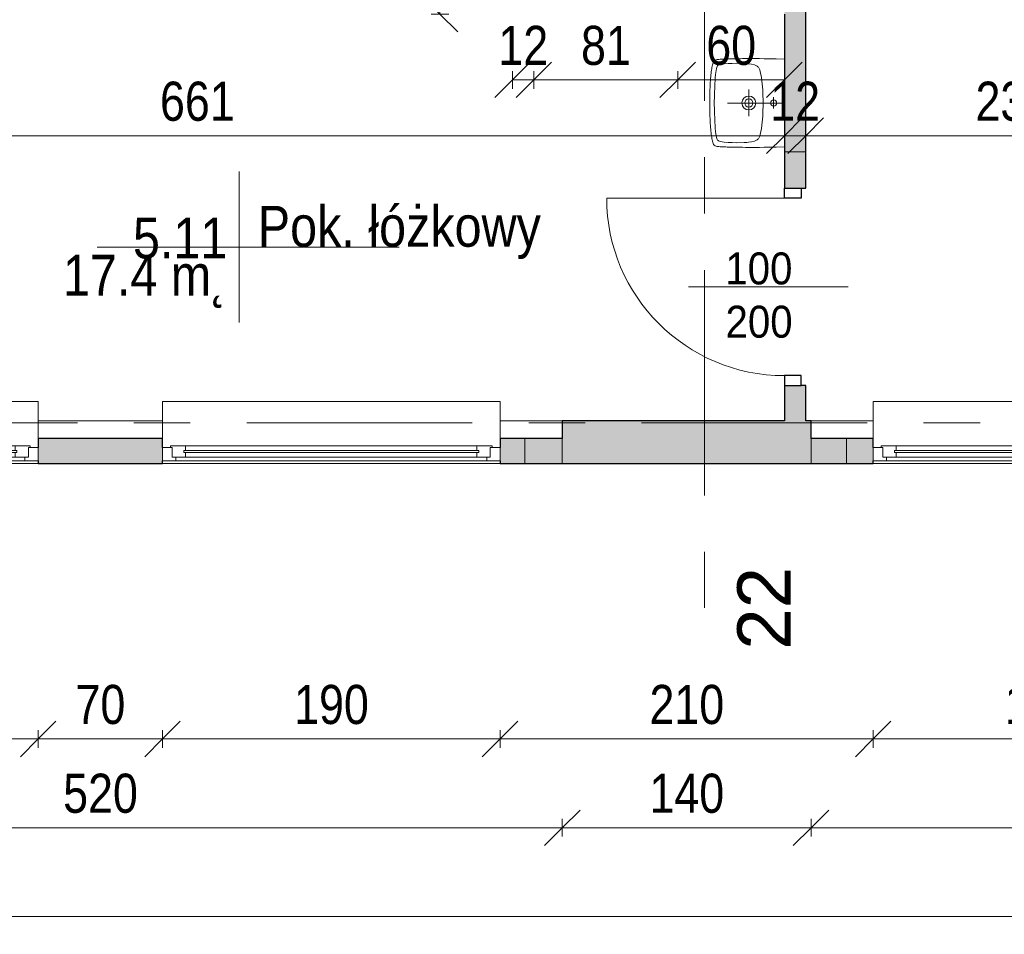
# Model space of a CAD drawing. Header units: centimetres. Extents: x -1743 to 21705, y -8842 to 3590.
# Tile 3 of 45: x -998 to -444, y -157 to 358. Entities that reach past the tile are written whole.
import ezdxf

# ---------------------------------------------------------------- set-up
doc = ezdxf.new("R2010")
doc.units = ezdxf.units.CM
doc.linetypes.add('Oś', pattern=[222.25, 127, -31.75, 31.75, -31.75])
for name, color, linetype, lineweight in [('A-ANNO-DIMS', 211, 'Continuous', 13), ('A-ANNO-DIMS-100', 211, 'Continuous', 13), ('A-ANNO-NOTE', 131, 'Continuous', 9), ('A-AREA-IDEN', 2, 'Continuous', 13), ('A-DETL-GENF', 92, 'Continuous', 9), ('A-DETL-MEDM', 33, 'Continuous', 25), ('A-DOOR', 31, 'Continuous', 13), ('A-GLAZ', 151, 'Continuous', 13), ('A-WALL', 113, 'Continuous', 13), ('P-SANR-FIXT', 6, 'Continuous', 9), ('S-GRID', 1, 'Continuous', 13), ('S-GRID-IDEN', 1, 'Continuous', 13)]:
    doc.layers.add(name, color=color, linetype=linetype, lineweight=lineweight)
doc.styles.add('Arial', font='arial.ttf', dxfattribs={"width": 0.9, "height": 18})
doc.styles.add('Arial Narrow_2', font='ARIALN.TTF', dxfattribs={"height": 22})
doc.styles.add('Arial_1', font='arial.ttf', dxfattribs={"height": 30})
doc.styles.add('Arial_3', font='arial.ttf', dxfattribs={"width": 0.85, "height": 23})
doc.dimstyles.new('Diagonal_1_100__0_1__1', dxfattribs={"dimscale": 30.48, "dimtxt": 22.515481, "dimasz": 0.656168, "dimexe": 0.164042, "dimexo": 0.0625, "dimgap": 0.065617, "dimtad": 1, "dimdec": 1, "dimrnd": 0.1, "dimdsep": 46, "dimtxsty": 'Arial Narrow_2', "dimblk1": 'OBLIQUE', "dimblk2": 'OBLIQUE', "dimsah": 1, "dimcen": 0.09, "dimazin": 0, "dimtfac": 1, "dimtdec": 4, "dimtix": 1, "dimtmove": 0, "dimatfit": 3, "dimfxl": 0.164042, "dimfxlon": 1, "dimtvp": 1, "dimtolj": 1, "dimtzin": 0, "dimarcsym": 2})

# ---------------------------------------------------------------- blocks, each defined once
blk = doc.blocks.new('Pawilon E_rvt-1-5_piętro III __10_50 m_ - stan istniejący')
at = {"layer": 'S-GRID', "linetype": 'Oś'}
blk.add_line((368.01, 131.33), (-1702.93, 131.33), dxfattribs=at)
blk = doc.blocks.new('DRZWI 1S - automatyczna etykieta - Drzwi 100-2252143-5_piętro III __10_50 m_ - stan istniejący')
at = {"layer": 'A-DETL-GENF'}
for p, q in [((-55.5, 6), (-55.5, -3.5)), ((-50, 6), (-55.5, 6)), ((-50, -3.5), (-50, 6)), ((55.5, 6), (50, 6)), ((50, 6), (50, -3.5)), ((55.5, -3.5), (55.5, 6)), ((-55.5, -3.5), (-50, -3.5)), ((50, -3.5), (55.5, -3.5))]:
    blk.add_line(p, q, dxfattribs=at)
at = {"layer": 'A-DETL-MEDM'}
for p, q in [((-50, 6), (-55.5, 6)), ((-55.5, 6), (-55.5, -3.5)), ((-50, -3.5), (-50, 6)), ((50, -3.5), (50, 6)), ((50, 6), (55.5, 6)), ((55.5, 6), (55.5, -3.5)), ((-55.5, -3.5), (-50, -3.5)), ((55.5, -3.5), (50, -3.5))]:
    blk.add_line(p, q, dxfattribs=at)
at = {"layer": 'A-DOOR'}
blk.add_line((50, 6), (50, 106), dxfattribs=at)
blk.add_arc((50, 6), 100, 90, 180, dxfattribs=at)
blk = doc.blocks.new('Okno - automatyczna etykieta - 190x181  _nietypowy podział_-2208509-5_piętro III __10_50 m_ - stan istniejący')
at = {"layer": 'A-GLAZ'}
for p, q in [((-87.5, 5.5), (-95, 5.5)), ((-95, 5.5), (-95, -2)), ((-95, 5.5), (95, 5.5)), ((-82, 3.5), (-89.5, 3.5)), ((-89.5, 3.5), (-89.5, -2)), ((-89.5, -2), (-89.5, 3.5)), ((-89.5, 3.5), (-87.5, 3.5)), ((-87.5, 3.5), (-87.5, 5.5)), ((87.5, 5.5), (-87.5, 5.5)), ((83, 0.75), (-83, 0.75)), ((-83, 0.75), (-83, -0.25)), ((-83, -0.25), (-83, 0.75)), ((-83, 0.75), (-82, 0.75)), ((-82, 0.75), (-82, 3.5)), ((82, 3.5), (-82, 3.5)), ((89.5, 3.5), (82, 3.5)), ((82, 3.5), (82, 0.75)), ((82, 0.75), (83, 0.75)), ((83, -0.25), (83, 0.75)), ((83, 0.75), (83, -0.25)), ((95, 5.5), (87.5, 5.5)), ((87.5, 5.5), (87.5, 3.5)), ((87.5, 3.5), (89.5, 3.5)), ((89.5, -2), (89.5, 3.5)), ((89.5, 3.5), (89.5, -2)), ((95, -2), (95, 5.5)), ((-95, -2), (-89.5, -2)), ((-89.5, -2), (-90.5, -2)), ((-90.5, -2), (-90.5, -3)), ((-90.5, -3), (-82, -3)), ((-83, -0.25), (83, -0.25)), ((-82, -0.25), (-83, -0.25)), ((-82, -3), (-82, -0.25)), ((82, -3), (-82, -3)), ((82, -0.25), (82, -3)), ((83, -0.25), (82, -0.25)), ((82, -3), (90.5, -3)), ((90.5, -2), (89.5, -2)), ((89.5, -2), (95, -2)), ((90.5, -3), (90.5, -2)), ((-95, -26), (-95, -7)), ((95, -7), (95, -26)), ((-95, -28), (-95, -26)), ((95, -26), (95, -28)), ((-95, -28), (95, -28))]:
    blk.add_line(p, q, dxfattribs=at)
blk = doc.blocks.new('Umywalka koło Nova Pro - Pro 50-1205816-5_piętro III __10_50 m_ - stan istniejący')
at = {"layer": 'P-SANR-FIXT'}
for p, q in [((-11.92, 43.87), (-11.82, 44.38)), ((-11.82, 44.38), (-11.71, 44.67)), ((-11.6, 44.96), (-11.79, 44.38)), ((-11.71, 44.67), (-11.6, 44.96)), ((-11.6, 44.96), (-11.26, 45.47)), ((-11.26, 45.47), (-11.6, 44.96)), ((-11.26, 45.47), (-10.8, 45.84)), ((-10.8, 45.84), (-11.26, 45.47)), ((-10.8, 45.84), (-10.24, 46.11)), ((-10.24, 46.11), (-10.8, 45.84)), ((-10.24, 46.11), (-9.61, 46.32)), ((-9.61, 46.32), (-10.24, 46.11)), ((-9.61, 46.32), (-8.94, 46.51)), ((-8.94, 46.51), (-9.61, 46.32)), ((-8.94, 46.51), (-8.25, 46.64)), ((-8.25, 46.64), (-8.94, 46.51)), ((-8.25, 46.64), (-7.5, 46.8)), ((-7.5, 46.8), (-8.25, 46.64)), ((-7.5, 46.8), (-6.73, 46.91)), ((-6.73, 46.91), (-7.5, 46.8)), ((-6.97, 44.22), (-5.88, 44.43)), ((-6.73, 46.91), (-5.93, 47.04)), ((-5.93, 47.04), (-6.73, 46.91)), ((-5.93, 47.04), (-5.1, 47.15)), ((-5.1, 47.15), (-5.93, 47.04)), ((-5.88, 44.43), (-3.64, 44.75)), ((-5.1, 47.15), (-4.2, 47.25)), ((-4.2, 47.25), (-5.1, 47.15)), ((-4.2, 47.25), (-3.27, 47.36)), ((-3.27, 47.36), (-4.2, 47.25)), ((-3.64, 44.75), (-1.4, 44.94)), ((-3.27, 47.36), (-2.28, 47.44)), ((-2.28, 47.44), (-3.27, 47.36)), ((-2.28, 47.44), (-1.24, 47.52)), ((-1.24, 47.52), (-2.28, 47.44)), ((-1.4, 44.94), (3.1, 45.18)), ((-1.24, 47.52), (-0.15, 47.63)), ((-0.15, 47.63), (-1.24, 47.52)), ((-0.15, 47.63), (1.05, 47.71)), ((1.05, 47.71), (-0.15, 47.63)), ((1.05, 47.71), (2.3, 47.76)), ((2.3, 47.76), (1.05, 47.71)), ((2.3, 47.76), (3.66, 47.84)), ((3.66, 47.84), (2.3, 47.76)), ((3.1, 45.18), (7.6, 45.31)), ((3.66, 47.84), (5.12, 47.89)), ((5.12, 47.89), (3.66, 47.84)), ((5.12, 47.89), (6.72, 47.95)), ((6.72, 47.95), (5.12, 47.89)), ((6.72, 47.95), (8.45, 47.97)), ((8.45, 47.97), (6.72, 47.95)), ((7.6, 45.31), (9.86, 45.39)), ((8.45, 47.97), (10.4, 48)), ((10.4, 48), (8.45, 47.97)), ((9.86, 45.39), (11.04, 45.42)), ((10.4, 48), (14.63, 48)), ((14.63, 48), (10.4, 48)), ((11.04, 45.42), (11.7, 45.42)), ((11.7, 45.42), (12.5, 45.44)), ((12.5, 45.44), (13.3, 45.42)), ((13.3, 45.42), (13.99, 45.42)), ((13.99, 45.42), (15.14, 45.39)), ((14.63, 48), (16.55, 47.97)), ((16.55, 47.97), (14.63, 48)), ((15.14, 45.39), (17.4, 45.31)), ((16.55, 47.97), (18.31, 47.95)), ((18.31, 47.95), (16.55, 47.97)), ((17.4, 45.31), (21.9, 45.18)), ((18.31, 47.95), (19.88, 47.89)), ((19.88, 47.89), (18.31, 47.95)), ((19.88, 47.89), (21.34, 47.84)), ((21.34, 47.84), (19.88, 47.89)), ((21.34, 47.84), (22.7, 47.76)), ((22.7, 47.76), (21.34, 47.84)), ((21.9, 45.18), (26.4, 44.94)), ((22.7, 47.76), (23.98, 47.71)), ((23.98, 47.71), (22.7, 47.76)), ((23.98, 47.71), (25.15, 47.63)), ((25.15, 47.63), (23.98, 47.71)), ((25.15, 47.63), (26.24, 47.52)), ((26.24, 47.52), (25.15, 47.63)), ((26.24, 47.52), (27.31, 47.44)), ((27.31, 47.44), (26.24, 47.52)), ((26.4, 44.94), (28.64, 44.75)), ((27.31, 47.44), (28.29, 47.36)), ((28.29, 47.36), (27.31, 47.44)), ((28.29, 47.36), (29.23, 47.25)), ((29.23, 47.25), (28.29, 47.36)), ((28.64, 44.75), (30.88, 44.43)), ((29.23, 47.25), (30.1, 47.15)), ((30.1, 47.15), (29.23, 47.25)), ((30.1, 47.15), (30.93, 47.04)), ((30.93, 47.04), (30.1, 47.15)), ((30.88, 44.43), (31.97, 44.22)), ((30.93, 47.04), (31.76, 46.91)), ((31.76, 46.91), (30.93, 47.04)), ((31.76, 46.91), (32.5, 46.8)), ((32.5, 46.8), (31.76, 46.91)), ((32.5, 46.8), (33.25, 46.64)), ((33.25, 46.64), (32.5, 46.8)), ((33.25, 46.64), (33.97, 46.51)), ((33.97, 46.51), (33.25, 46.64)), ((33.97, 46.51), (34.63, 46.32)), ((34.63, 46.32), (33.97, 46.51)), ((34.63, 46.32), (35.24, 46.11)), ((35.24, 46.11), (34.63, 46.32)), ((35.24, 46.11), (35.8, 45.84)), ((35.8, 45.84), (35.24, 46.11)), ((35.8, 45.84), (36.28, 45.47)), ((36.28, 45.47), (35.8, 45.84)), ((36.28, 45.47), (36.6, 44.96)), ((36.6, 44.96), (36.28, 45.47)), ((36.6, 44.96), (36.82, 44.38)), ((36.82, 44.38), (36.92, 43.87)), ((-12.3, 38.17), (-12.27, 38.89)), ((-12.27, 38.89), (-12.24, 39.61)), ((-12.24, 39.61), (-12.22, 40.28)), ((-12.22, 40.28), (-12.19, 40.94)), ((-12.19, 40.94), (-12.16, 41.58)), ((-12.16, 41.58), (-12.14, 42.22)), ((-12.14, 42.22), (-12.08, 42.81)), ((-12.08, 42.81), (-12, 43.37)), ((-12, 43.37), (-11.92, 43.87)), ((-9.71, 37.56), (-9.53, 39.82)), ((-9.53, 39.82), (-9.39, 40.94)), ((-9.39, 40.94), (-9.21, 42.03)), ((-9.21, 42.03), (-9.05, 42.59)), ((-9.05, 42.59), (-8.86, 43.1)), ((-8.86, 43.1), (-8.7, 43.34)), ((-8.7, 43.34), (-8.51, 43.55)), ((-8.51, 43.55), (-8.03, 43.85)), ((-8.03, 43.85), (-7.53, 44.06)), ((-7.53, 44.06), (-6.97, 44.22)), ((31.97, 44.22), (32.53, 44.06)), ((32.53, 44.06), (33.06, 43.85)), ((33.06, 43.85), (33.54, 43.55)), ((33.54, 43.55), (33.73, 43.34)), ((33.73, 43.34), (33.86, 43.1)), ((33.86, 43.1), (34.07, 42.59)), ((34.07, 42.59), (34.21, 42.03)), ((34.21, 42.03), (34.39, 40.94)), ((34.39, 40.94), (34.53, 39.82)), ((34.53, 39.82), (34.71, 37.56)), ((36.92, 43.87), (37.03, 43.37)), ((37.03, 43.37), (37.08, 42.81)), ((37.08, 42.81), (37.14, 42.22)), ((37.14, 42.22), (37.16, 41.58)), ((37.16, 41.58), (37.19, 40.94)), ((37.19, 40.94), (37.22, 40.28)), ((37.22, 40.28), (37.24, 39.61)), ((37.24, 39.61), (37.27, 38.89)), ((37.27, 38.89), (37.3, 38.17)), ((-12.43, 32.39), (-12.4, 33.3)), ((-12.4, 33.88), (-12.38, 35.06)), ((-12.4, 33.3), (-12.4, 33.88)), ((-12.38, 35.06), (-12.35, 35.88)), ((-12.35, 36.65), (-12.32, 37.43)), ((-12.35, 35.88), (-12.35, 36.65)), ((-12.32, 37.43), (-12.3, 38.17)), ((-9.84, 33.06), (-9.79, 35.32)), ((-9.79, 35.32), (-9.71, 37.56)), ((12.5, 6), (12.5, 38)), ((34.71, 37.56), (34.82, 35.32)), ((34.82, 35.32), (34.84, 33.06)), ((37.3, 38.17), (37.32, 37.43)), ((37.32, 37.43), (37.35, 36.65)), ((37.35, 36.65), (37.35, 35.88)), ((37.35, 35.88), (37.38, 35.06)), ((37.38, 35.06), (37.4, 33.88)), ((37.4, 33.88), (37.43, 33.3)), ((37.43, 33.3), (37.43, 32.39)), ((-12.48, 27.81), (-12.46, 29.49)), ((-12.48, 26.13), (-12.48, 27.81)), ((-12.46, 30.5), (-12.43, 31.46)), ((-12.46, 29.49), (-12.46, 30.5)), ((-12.43, 31.46), (-12.43, 32.39)), ((-9.76, 28.56), (-9.84, 33.06)), ((-9.74, 27.87), (-9.76, 28.56)), ((-9.71, 27.55), (-9.74, 27.87)), ((34.74, 27.87), (34.71, 27.55)), ((34.76, 28.56), (34.74, 27.87)), ((34.84, 33.06), (34.76, 28.56)), ((37.43, 32.39), (37.46, 31.46)), ((37.46, 31.46), (37.46, 30.5)), ((37.46, 30.5), (37.48, 29.49)), ((37.48, 29.49), (37.48, 27.81)), ((37.48, 27.81), (37.51, 26.13)), ((-12.51, 24.3), (-12.48, 26.13)), ((-12.48, 22.27), (-12.51, 24.3)), ((-12.48, 19.98), (-12.48, 22.27)), ((-9.69, 27.15), (-9.71, 27.55)), ((-9.61, 26.27), (-9.69, 27.15)), ((-9.37, 24.54), (-9.61, 26.27)), ((-8.91, 22.86), (-9.37, 24.54)), ((-8.62, 22.03), (-8.91, 22.86)), ((20.01, 26), (5.01, 26)), ((33.91, 22.86), (33.62, 22.03)), ((34.37, 24.54), (33.91, 22.86)), ((34.63, 26.27), (34.37, 24.54)), ((34.69, 27.15), (34.63, 26.27)), ((34.71, 27.55), (34.69, 27.15)), ((37.51, 22.27), (37.48, 19.98)), ((37.51, 26.13), (37.51, 22.27)), ((-12.45, 17.35), (-12.48, 19.98)), ((-12.4, 14.28), (-12.45, 17.35)), ((-8.19, 21.26), (-8.62, 22.03)), ((-7.93, 20.91), (-8.19, 21.26)), ((-7.61, 20.62), (-7.93, 20.91)), ((-6.89, 20.14), (-7.61, 20.62)), ((-6.09, 19.8), (-6.89, 20.14)), ((-5.24, 19.53), (-6.09, 19.8)), ((-3.53, 19.16), (-5.24, 19.53)), ((-1.83, 18.89), (-3.53, 19.16)), ((1.66, 18.49), (-1.83, 18.89)), ((5.15, 18.2), (1.66, 18.49)), ((8.64, 18.06), (5.15, 18.2)), ((10.37, 18.01), (8.64, 18.06)), ((14.63, 18.01), (10.37, 18.01)), ((16.36, 18.06), (14.63, 18.01)), ((19.88, 18.2), (16.36, 18.06)), ((23.34, 18.49), (19.88, 18.2)), ((26.83, 18.89), (23.34, 18.49)), ((28.56, 19.16), (26.83, 18.89)), ((30.26, 19.53), (28.56, 19.16)), ((31.09, 19.8), (30.26, 19.53)), ((31.89, 20.14), (31.09, 19.8)), ((32.61, 20.62), (31.89, 20.14)), ((32.93, 20.91), (32.61, 20.62)), ((33.19, 21.26), (32.93, 20.91)), ((33.62, 22.03), (33.19, 21.26)), ((37.45, 17.35), (37.4, 14.28)), ((37.48, 19.98), (37.45, 17.35)), ((-12.32, 10.58), (-12.4, 14.28)), ((15.72, 12.02), (9.46, 12.02)), ((37.4, 14.28), (37.32, 10.58)), ((-12.19, 6), (-12.32, 10.58)), ((37.32, 10.58), (37.19, 6))]:
    blk.add_line(p, q, dxfattribs=at)
for centre, radius in [((12.51, 26), 3.92), ((12.51, 26), 2.28), ((12.5, 12.02), 1.72)]:
    blk.add_circle(centre, radius, dxfattribs=at)
blk = doc.blocks.new('DIMBLOCK28-5_piętro III __10_50 m_ - stan istniejący')
at = {"layer": 'A-ANNO-DIMS-100'}
for p, q in [((-555.62, 292.9), (-545.62, 302.9)), ((-322.62, 292.9), (-312.62, 302.9)), ((-555.62, 287.9), (-555.62, 297.9)), ((-322.62, 287.9), (-322.62, 297.9)), ((-555.62, 292.9), (-565.62, 282.9)), ((-322.62, 292.9), (-555.62, 292.9)), ((-555.62, 292.9), (-555.62, 287.9)), ((-322.62, 292.9), (-332.62, 282.9)), ((-322.62, 292.9), (-322.62, 287.9))]:
    blk.add_line(p, q, dxfattribs=at)
at = {"layer": 'A-ANNO-DIMS-100', "color": 0, "insert": (-460.03, 323.33), "char_height": 22, "width": 50.1774, "attachment_point": 1, "line_spacing_factor": 0.974696, "style": 'Arial Narrow_2'}
blk.add_mtext('233', dxfattribs=at)
blk = doc.blocks.new('_Oblique')
at = {"color": 0, "linetype": 'ByBlock', "lineweight": -2}
blk.add_line((-0.5, -0.5), (0.5, 0.5), dxfattribs=at)
blk = doc.blocks.new('DIMBLOCK29-5_piętro III __10_50 m_ - stan istniejący')
at = {"layer": 'A-ANNO-DIMS-100'}
for p, q in [((-567.62, 292.9), (-557.62, 302.9)), ((-555.62, 292.9), (-545.62, 302.9)), ((-567.62, 287.9), (-567.62, 297.9)), ((-555.62, 287.9), (-555.62, 297.9)), ((-567.62, 292.9), (-577.62, 282.9)), ((-555.62, 292.9), (-567.62, 292.9)), ((-567.62, 292.9), (-567.62, 287.9)), ((-555.62, 292.9), (-565.62, 282.9)), ((-555.62, 292.9), (-555.62, 287.9))]:
    blk.add_line(p, q, dxfattribs=at)
at = {"layer": 'A-ANNO-DIMS-100', "color": 0, "insert": (-575.56, 323.33), "char_height": 22, "width": 33.4516, "attachment_point": 1, "line_spacing_factor": 0.974696, "style": 'Arial Narrow_2'}
blk.add_mtext('12', dxfattribs=at)
blk = doc.blocks.new('DIMBLOCK30-5_piętro III __10_50 m_ - stan istniejący')
at = {"layer": 'A-ANNO-DIMS-100'}
for p, q in [((-1228.62, 292.9), (-1218.62, 302.9)), ((-567.62, 292.9), (-557.62, 302.9)), ((-1228.62, 287.9), (-1228.62, 297.9)), ((-567.62, 287.9), (-567.62, 297.9)), ((-1228.62, 292.9), (-1238.62, 282.9)), ((-567.62, 292.9), (-1228.62, 292.9)), ((-1228.62, 292.9), (-1228.62, 287.9)), ((-567.62, 292.9), (-577.62, 282.9)), ((-567.62, 292.9), (-567.62, 287.9))]:
    blk.add_line(p, q, dxfattribs=at)
at = {"layer": 'A-ANNO-DIMS-100', "color": 0, "insert": (-919.03, 323.33), "char_height": 22, "width": 50.1774, "attachment_point": 1, "line_spacing_factor": 0.974696, "style": 'Arial Narrow_2'}
blk.add_mtext('661', dxfattribs=at)
blk = doc.blocks.new('DIMBLOCK60-5_piętro III __10_50 m_ - stan istniejący')
at = {"layer": 'A-ANNO-DIMS-100'}
for p, q in [((-1252.62, -146.77), (-1242.62, -136.77)), ((1227.38, -146.77), (1237.38, -136.77)), ((-1252.62, -141.77), (-1252.62, -151.77)), ((-1252.62, -146.77), (-1252.62, -141.77)), ((1227.38, -141.77), (1227.38, -151.77)), ((1227.38, -146.77), (1227.38, -141.77)), ((-1252.62, -146.77), (-1262.62, -156.77)), ((-1252.62, -146.77), (1227.38, -146.77)), ((1227.38, -146.77), (1217.38, -156.77))]:
    blk.add_line(p, q, dxfattribs=at)
at = {"layer": 'A-ANNO-DIMS-100', "color": 0, "insert": (-40.5, -116.33), "char_height": 22, "width": 66.9031, "attachment_point": 1, "line_spacing_factor": 0.974696, "style": 'Arial Narrow_2'}
blk.add_mtext('2480', dxfattribs=at)
blk = doc.blocks.new('DIMBLOCK89-5_piętro III __10_50 m_ - stan istniejący')
at = {"layer": 'A-ANNO-DIMS-100'}
for p, q in [((-517.62, -46.77), (-507.62, -36.77)), ((-327.62, -46.77), (-317.62, -36.77)), ((-517.62, -41.77), (-517.62, -51.77)), ((-517.62, -46.77), (-517.62, -41.77)), ((-327.62, -41.77), (-327.62, -51.77)), ((-327.62, -46.77), (-327.62, -41.77)), ((-517.62, -46.77), (-527.62, -56.77)), ((-327.62, -46.77), (-517.62, -46.77)), ((-327.62, -46.77), (-337.62, -56.77))]:
    blk.add_line(p, q, dxfattribs=at)
at = {"layer": 'A-ANNO-DIMS-100', "color": 0, "insert": (-443.53, -16.33), "char_height": 22, "width": 50.1774, "attachment_point": 1, "line_spacing_factor": 0.974696, "style": 'Arial Narrow_2'}
blk.add_mtext('190', dxfattribs=at)
blk = doc.blocks.new('DIMBLOCK90-5_piętro III __10_50 m_ - stan istniejący')
at = {"layer": 'A-ANNO-DIMS-100'}
for p, q in [((-727.62, -46.77), (-717.62, -36.77)), ((-517.62, -46.77), (-507.62, -36.77)), ((-727.62, -41.77), (-727.62, -51.77)), ((-727.62, -46.77), (-727.62, -41.77)), ((-517.62, -41.77), (-517.62, -51.77)), ((-517.62, -46.77), (-517.62, -41.77)), ((-727.62, -46.77), (-737.62, -56.77)), ((-517.62, -46.77), (-727.62, -46.77)), ((-517.62, -46.77), (-527.62, -56.77))]:
    blk.add_line(p, q, dxfattribs=at)
at = {"layer": 'A-ANNO-DIMS-100', "color": 0, "insert": (-643.53, -16.33), "char_height": 22, "width": 50.1774, "attachment_point": 1, "line_spacing_factor": 0.974696, "style": 'Arial Narrow_2'}
blk.add_mtext('210', dxfattribs=at)
blk = doc.blocks.new('DIMBLOCK91-5_piętro III __10_50 m_ - stan istniejący')
at = {"layer": 'A-ANNO-DIMS-100'}
for p, q in [((-917.62, -46.77), (-907.62, -36.77)), ((-727.62, -46.77), (-717.62, -36.77)), ((-917.62, -41.77), (-917.62, -51.77)), ((-917.62, -46.77), (-917.62, -41.77)), ((-727.62, -41.77), (-727.62, -51.77)), ((-727.62, -46.77), (-727.62, -41.77)), ((-917.62, -46.77), (-927.62, -56.77)), ((-727.62, -46.77), (-917.62, -46.77)), ((-727.62, -46.77), (-737.62, -56.77))]:
    blk.add_line(p, q, dxfattribs=at)
at = {"layer": 'A-ANNO-DIMS-100', "color": 0, "insert": (-843.53, -16.33), "char_height": 22, "width": 50.1774, "attachment_point": 1, "line_spacing_factor": 0.974696, "style": 'Arial Narrow_2'}
blk.add_mtext('190', dxfattribs=at)
blk = doc.blocks.new('DIMBLOCK92-5_piętro III __10_50 m_ - stan istniejący')
at = {"layer": 'A-ANNO-DIMS-100'}
for p, q in [((-987.62, -46.77), (-977.62, -36.77)), ((-917.62, -46.77), (-907.62, -36.77)), ((-987.62, -41.77), (-987.62, -51.77)), ((-987.62, -46.77), (-987.62, -41.77)), ((-917.62, -41.77), (-917.62, -51.77)), ((-917.62, -46.77), (-917.62, -41.77)), ((-987.62, -46.77), (-997.62, -56.77)), ((-917.62, -46.77), (-987.62, -46.77)), ((-917.62, -46.77), (-927.62, -56.77))]:
    blk.add_line(p, q, dxfattribs=at)
at = {"layer": 'A-ANNO-DIMS-100', "color": 0, "insert": (-966.56, -16.33), "char_height": 22, "width": 33.4516, "attachment_point": 1, "line_spacing_factor": 0.974696, "style": 'Arial Narrow_2'}
blk.add_mtext('70', dxfattribs=at)
blk = doc.blocks.new('DIMBLOCK93-5_piętro III __10_50 m_ - stan istniejący')
at = {"layer": 'A-ANNO-DIMS-100'}
for p, q in [((-1177.62, -46.77), (-1167.62, -36.77)), ((-987.62, -46.77), (-977.62, -36.77)), ((-1177.62, -41.77), (-1177.62, -51.77)), ((-1177.62, -46.77), (-1177.62, -41.77)), ((-987.62, -41.77), (-987.62, -51.77)), ((-987.62, -46.77), (-987.62, -41.77)), ((-1177.62, -46.77), (-1187.62, -56.77)), ((-987.62, -46.77), (-1177.62, -46.77)), ((-987.62, -46.77), (-997.62, -56.77))]:
    blk.add_line(p, q, dxfattribs=at)
at = {"layer": 'A-ANNO-DIMS-100', "color": 0, "insert": (-1103.53, -16.33), "char_height": 22, "width": 50.1774, "attachment_point": 1, "line_spacing_factor": 0.974696, "style": 'Arial Narrow_2'}
blk.add_mtext('190', dxfattribs=at)
blk = doc.blocks.new('DIMBLOCK97-5_piętro III __10_50 m_ - stan istniejący')
at = {"layer": 'A-ANNO-DIMS-100'}
for p, q in [((-552.62, -96.77), (-542.62, -86.77)), ((527.38, -96.77), (537.38, -86.77)), ((-552.62, -91.77), (-552.62, -101.77)), ((-552.62, -96.77), (-552.62, -91.77)), ((527.38, -91.77), (527.38, -101.77)), ((527.38, -96.77), (527.38, -91.77)), ((-552.62, -96.77), (-562.62, -106.77)), ((527.38, -96.77), (-552.62, -96.77)), ((527.38, -96.77), (517.38, -106.77))]:
    blk.add_line(p, q, dxfattribs=at)
at = {"layer": 'A-ANNO-DIMS-100', "color": 0, "insert": (-40.5, -66.33), "char_height": 22, "width": 66.9031, "attachment_point": 1, "line_spacing_factor": 0.974696, "style": 'Arial Narrow_2'}
blk.add_mtext('1080', dxfattribs=at)
blk = doc.blocks.new('DIMBLOCK98-5_piętro III __10_50 m_ - stan istniejący')
at = {"layer": 'A-ANNO-DIMS-100'}
for p, q in [((-692.62, -96.77), (-682.62, -86.77)), ((-552.62, -96.77), (-542.62, -86.77)), ((-692.62, -91.77), (-692.62, -101.77)), ((-692.62, -96.77), (-692.62, -91.77)), ((-552.62, -91.77), (-552.62, -101.77)), ((-552.62, -96.77), (-552.62, -91.77)), ((-692.62, -96.77), (-702.62, -106.77)), ((-552.62, -96.77), (-692.62, -96.77)), ((-552.62, -96.77), (-562.62, -106.77))]:
    blk.add_line(p, q, dxfattribs=at)
at = {"layer": 'A-ANNO-DIMS-100', "color": 0, "insert": (-643.53, -66.33), "char_height": 22, "width": 50.1774, "attachment_point": 1, "line_spacing_factor": 0.974696, "style": 'Arial Narrow_2'}
blk.add_mtext('140', dxfattribs=at)
blk = doc.blocks.new('DIMBLOCK99-5_piętro III __10_50 m_ - stan istniejący')
at = {"layer": 'A-ANNO-DIMS-100'}
for p, q in [((-1212.62, -96.77), (-1202.62, -86.77)), ((-692.62, -96.77), (-682.62, -86.77)), ((-1212.62, -91.77), (-1212.62, -101.77)), ((-1212.62, -96.77), (-1212.62, -91.77)), ((-692.62, -91.77), (-692.62, -101.77)), ((-692.62, -96.77), (-692.62, -91.77)), ((-1212.62, -96.77), (-1222.62, -106.77)), ((-692.62, -96.77), (-1212.62, -96.77)), ((-692.62, -96.77), (-702.62, -106.77))]:
    blk.add_line(p, q, dxfattribs=at)
at = {"layer": 'A-ANNO-DIMS-100', "color": 0, "insert": (-973.53, -66.33), "char_height": 22, "width": 50.1774, "attachment_point": 1, "line_spacing_factor": 0.974696, "style": 'Arial Narrow_2'}
blk.add_mtext('520', dxfattribs=at)
blk = doc.blocks.new('DIMBLOCK189-5_piętro III __10_50 m_ - stan istniejący')
at = {"layer": 'A-ANNO-DIMS-100'}
for p, q in [((-720.62, 324.34), (-710.62, 334.34)), ((-708.62, 324.34), (-698.62, 334.34)), ((-720.62, 329.34), (-720.62, 319.34)), ((-720.62, 324.34), (-720.62, 329.34)), ((-708.62, 329.34), (-708.62, 319.34)), ((-708.62, 324.34), (-708.62, 329.34)), ((-720.62, 324.34), (-730.62, 314.34)), ((-720.62, 324.34), (-708.62, 324.34)), ((-708.62, 324.34), (-718.62, 314.34))]:
    blk.add_line(p, q, dxfattribs=at)
at = {"layer": 'A-ANNO-DIMS-100', "color": 0, "insert": (-728.56, 354.78), "char_height": 22, "width": 33.4516, "attachment_point": 1, "line_spacing_factor": 0.974696, "style": 'Arial Narrow_2'}
blk.add_mtext('12', dxfattribs=at)
blk = doc.blocks.new('DIMBLOCK190-5_piętro III __10_50 m_ - stan istniejący')
at = {"layer": 'A-ANNO-DIMS-100'}
for p, q in [((-708.62, 324.34), (-698.62, 334.34)), ((-627.62, 324.34), (-617.62, 334.34)), ((-708.62, 329.34), (-708.62, 319.34)), ((-708.62, 324.34), (-708.62, 329.34)), ((-627.62, 329.34), (-627.62, 319.34)), ((-627.62, 324.34), (-627.62, 329.34)), ((-708.62, 324.34), (-718.62, 314.34)), ((-708.62, 324.34), (-627.62, 324.34)), ((-627.62, 324.34), (-637.62, 314.34))]:
    blk.add_line(p, q, dxfattribs=at)
at = {"layer": 'A-ANNO-DIMS-100', "color": 0, "insert": (-682.06, 354.78), "char_height": 22, "width": 33.4516, "attachment_point": 1, "line_spacing_factor": 0.974696, "style": 'Arial Narrow_2'}
blk.add_mtext('81', dxfattribs=at)
blk = doc.blocks.new('DIMBLOCK191-5_piętro III __10_50 m_ - stan istniejący')
at = {"layer": 'A-ANNO-DIMS-100'}
for p, q in [((-627.62, 324.34), (-617.62, 334.34)), ((-567.62, 324.34), (-557.62, 334.34)), ((-627.62, 329.34), (-627.62, 319.34)), ((-627.62, 324.34), (-627.62, 329.34)), ((-567.62, 329.34), (-567.62, 319.34)), ((-567.62, 324.34), (-567.62, 329.34)), ((-627.62, 324.34), (-637.62, 314.34)), ((-627.62, 324.34), (-567.62, 324.34)), ((-567.62, 324.34), (-577.62, 314.34))]:
    blk.add_line(p, q, dxfattribs=at)
at = {"layer": 'A-ANNO-DIMS-100', "color": 0, "insert": (-611.56, 354.78), "char_height": 22, "width": 33.4516, "attachment_point": 1, "line_spacing_factor": 0.974696, "style": 'Arial Narrow_2'}
blk.add_mtext('60', dxfattribs=at)
blk = doc.blocks.new('DIMBLOCK192-5_piętro III __10_50 m_ - stan istniejący')
at = {"layer": 'A-ANNO-DIMS-100'}
for p, q in [((-761.48, 398.33), (-771.48, 408.33)), ((-766.48, 398.33), (-756.48, 398.33)), ((-761.48, 398.33), (-766.48, 398.33)), ((-761.48, 361.33), (-761.48, 398.33)), ((-761.48, 398.33), (-751.48, 388.33)), ((-761.48, 361.33), (-771.48, 371.33)), ((-756.48, 361.33), (-766.48, 361.33)), ((-761.48, 361.33), (-751.48, 351.33)), ((-761.48, 361.33), (-756.48, 361.33))]:
    blk.add_line(p, q, dxfattribs=at)
at = {"layer": 'A-ANNO-DIMS-100', "color": 0, "insert": (-791.91, 365.89), "char_height": 22, "width": 33.4516, "attachment_point": 1, "rotation": 90, "line_spacing_factor": 0.974696, "style": 'Arial Narrow_2'}
blk.add_mtext('37', dxfattribs=at)
blk = doc.blocks.new('METKA_POMIESZCZENIA2 - Rozbudowana - bez ramki-2396678-5_piętro III __10_50 m_ - stan istniejący')
at = {"layer": 'A-AREA-IDEN'}
for p, q in [((0, 0.425), (0, 0)), ((0.0976, 0), (-0.8, 0)), ((-0.8, 0), (0.9, 0)), ((0, 0), (0, -0.425))]:
    blk.add_line(p, q, dxfattribs=at)

msp = doc.modelspace()

# ---------------------------------------------------------------- hatches: boundary and pattern name
at = {"layer": 'A-WALL'}
h = msp.add_hatch(color=9, dxfattribs=at)
h.paths.add_polyline_path([(-567.62, 132.33), (-555.62, 132.33), (-555.62, 152.33), (-567.62, 152.33)], flags=0)
h.paths.add_polyline_path([(-567.62, 283.83), (-555.62, 283.83), (-555.62, 612.83), (-567.62, 612.83), (-567.62, 361.33)], flags=0)
h.paths.add_polyline_path([(-567.62, 743.83), (-555.62, 743.83), (-555.62, 1032.83), (-567.62, 1032.83), (-567.62, 788.27)], flags=0)
h.paths.add_polyline_path([(-555.62, 1163.83), (-555.62, 1383.33), (-567.62, 1383.33), (-567.62, 1163.83)], flags=0)
for points in [[(-567.62, 263.33), (-555.62, 263.33), (-555.62, 283.83), (-567.62, 283.83)], [(-692.62, 108.33), (-552.62, 108.33), (-552.62, 132.33), (-692.62, 132.33), (-692.62, 122.33)], [(-719.16, 108.33), (-713.62, 108.33), (-713.62, 122.33), (-727.62, 122.33), (-727.62, 108.33)], [(-532.62, 108.33), (-517.62, 108.33), (-517.62, 122.33), (-532.62, 122.33), (-532.62, 109.83)]]:
    msp.add_hatch(color=9, dxfattribs=at).paths.add_polyline_path(points, flags=0)
h = msp.add_hatch(color=9, dxfattribs=at)
h.paths.add_polyline_path([(-1212.62, 108.33), (-1191.62, 108.33), (-1191.62, 122.33), (-1212.62, 122.33)], flags=0)
h.paths.add_polyline_path([(-983.5, 108.33), (-917.62, 108.33), (-917.62, 122.33), (-987.62, 122.33), (-987.62, 108.33)], flags=0)
h.paths.add_polyline_path([(-713.62, 108.33), (-692.62, 108.33), (-692.62, 122.33), (-713.62, 122.33)], flags=0)
h = msp.add_hatch(color=9, dxfattribs=at)
h.paths.add_polyline_path([(-537.21, 108.33), (-532.62, 108.33), (-532.62, 122.33), (-552.62, 122.33), (-552.62, 108.33)], flags=0)
h.paths.add_polyline_path([(-327.62, 108.33), (-257.62, 108.33), (-257.62, 122.33), (-327.62, 122.33), (-327.62, 109.83)], flags=0)
h.paths.add_polyline_path([(-47.62, 108.33), (22.38, 108.33), (22.38, 122.33), (-47.62, 122.33), (-47.62, 109.83)], flags=0)
h.paths.add_polyline_path([(232.38, 108.33), (302.38, 108.33), (302.38, 122.33), (232.38, 122.33), (232.38, 109.83)], flags=0)
h.paths.add_polyline_path([(492.38, 108.33), (527.38, 108.33), (527.38, 122.33), (492.38, 122.33), (492.38, 109.83)], flags=0)

# ---------------------------------------------------------------- linework, layer by layer
at = {"layer": 'A-ANNO-NOTE', "lineweight": 13}
msp.add_line((-531.62, 207.83), (-621.62, 207.83), dxfattribs=at)
at = {"layer": 'A-WALL', "color": 7, "lineweight": 25}
for p, q in [((-555.62, 263.33), (-555.62, 622.83)), ((-567.62, 361.33), (-567.62, 263.33)), ((-558.12, 263.33), (-555.62, 263.33)), ((-567.62, 152.33), (-567.62, 132.33)), ((-555.62, 152.33), (-558.12, 152.33)), ((-555.62, 132.33), (-555.62, 152.33)), ((-567.62, 132.33), (-692.62, 132.33)), ((-692.62, 132.33), (-692.62, 122.33)), ((-552.62, 132.33), (-555.62, 132.33)), ((-552.62, 122.33), (-552.62, 132.33)), ((-917.62, 122.33), (-987.62, 122.33)), ((-987.62, 122.33), (-987.62, 117.33)), ((-917.62, 117.33), (-917.62, 122.33)), ((-692.62, 122.33), (-727.62, 122.33)), ((-727.62, 122.33), (-727.62, 117.33)), ((-517.62, 122.33), (-552.62, 122.33)), ((-517.62, 117.33), (-517.62, 122.33)), ((-987.62, 109.83), (-987.62, 108.33)), ((-987.62, 108.33), (-917.62, 108.33)), ((-917.62, 108.33), (-917.62, 109.83)), ((-727.62, 109.83), (-727.62, 108.33)), ((-727.62, 108.33), (-517.62, 108.33)), ((-517.62, 108.33), (-517.62, 109.83))]:
    msp.add_line(p, q, dxfattribs=at)
at = {"layer": 'A-WALL'}
for p, q in [((-567.62, 283.83), (-555.62, 283.83)), ((-987.62, 132.33), (-917.62, 132.33)), ((-727.62, 132.33), (-692.62, 132.33)), ((-552.62, 132.33), (-517.62, 132.33)), ((-713.62, 122.33), (-713.62, 108.33)), ((-692.62, 122.33), (-692.62, 108.33)), ((-552.62, 108.33), (-552.62, 122.33)), ((-532.62, 108.33), (-532.62, 122.33)), ((-987.62, 108.33), (-1177.62, 108.33)), ((-727.62, 108.33), (-917.62, 108.33)), ((-327.62, 108.33), (-517.62, 108.33))]:
    msp.add_line(p, q, dxfattribs=at)
at = {"layer": 'S-GRID', "linetype": 'Oś'}
msp.add_line((-612.62, 2884.27), (-612.62, 27.13), dxfattribs=at)

# ---------------------------------------------------------------- block references
at = {"lineweight": 5}
msp.add_blockref('Pawilon E_rvt-1-5_piętro III __10_50 m_ - stan istniejący', (0, 0), dxfattribs=at)
at = {"layer": 'A-AREA-IDEN', "xscale": 99.99999999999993, "yscale": 99.99999999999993, "zscale": 99.99999999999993}
msp.add_blockref('METKA_POMIESZCZENIA2 - Rozbudowana - bez ramki-2396678-5_piętro III __10_50 m_ - stan istniejący', (-874.44, 230.24), dxfattribs=at)
at = {"layer": 'A-DOOR', "rotation": 89.9999999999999}
msp.add_blockref('DRZWI 1S - automatyczna etykieta - Drzwi 100-2252143-5_piętro III __10_50 m_ - stan istniejący', (-561.62, 207.83), dxfattribs=at)
at = {"layer": 'A-GLAZ', "rotation": 180}
for p in [(-1082.62, 115.33), (-822.62, 115.33), (-422.62, 115.33)]:
    msp.add_blockref('Okno - automatyczna etykieta - 190x181  _nietypowy podział_-2208509-5_piętro III __10_50 m_ - stan istniejący', p, dxfattribs=at)
at = {"layer": 'P-SANR-FIXT', "rotation": 89.9999999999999}
msp.add_blockref('Umywalka koło Nova Pro - Pro 50-1205816-5_piętro III __10_50 m_ - stan istniejący', (-561.62, 298.83), dxfattribs=at)

# ---------------------------------------------------------------- texts
at = {"layer": 'A-ANNO-NOTE', "lineweight": 211, "char_height": 18, "width": 38.07, "attachment_point": 5, "line_spacing_factor": 0.936439, "style": 'Arial'}
for s, insert in [('\\pxqc,t6.35,12.7,19.05,25.4,31.75,38.1,44.45,50.8,57.15,63.5,69.85,76.2,82.55,88.9,95.25,101.6,107.95,114.3,120.65,127,133.35,139.7,146.05,152.4,158.75,165.1,171.45,177.8,184.15,190.5,196.85,203.2;{100}', (-581.95, 218.06)), ('\\pxqc,t6.35,12.7,19.05,25.4,31.75,38.1,44.45,50.8,57.15,63.5,69.85,76.2,82.55,88.9,95.25,101.6,107.95,114.3,120.65,127,133.35,139.7,146.05,152.4,158.75,165.1,171.45,177.8,184.15,190.5,196.85,203.2;{200}', (-581.86, 188.06)), ('\\pxqc,t6.35,12.7,19.05,25.4,31.75,38.1,44.45,50.8,57.15,63.5,69.85,76.2,82.55,88.9,95.25,101.6,107.95,114.3,120.65,127,133.35,139.7,146.05,152.4,158.75,165.1,171.45,177.8,184.15,190.5,196.85,203.2;{200}', (-581.86, 188.06))]:
    msp.add_mtext(s, dxfattribs=dict(at, insert=insert))
at = {"layer": 'A-AREA-IDEN', "char_height": 23, "line_spacing_factor": 0.936439, "style": 'Arial_3'}
for s, insert, width, attachment_point in [('\\pxt3.69565,7.3913,11.08696,14.78261,18.47826,22.17391,25.86957,29.56522,33.26087,36.95652,40.65217,44.34783,48.04348,51.73913,55.43478,59.13043,62.82609,66.52174,70.21739,73.91304,77.6087,81.30435,85,88.69565,92.3913,96.08696,99.78261,103.47826,107.17391,110.86957,114.56522,118.26087;{Pok. łóżkowy}', (-864.01, 223.46), 156.91, 7), ('\\pxqr,t3.69565,7.3913,11.08696,14.78261,18.47826,22.17391,25.86957,29.56522,33.26087,36.95652,40.65217,44.34783,48.04348,51.73913,55.43478,59.13043,62.82609,66.52174,70.21739,73.91304,77.6087,81.30435,85,88.69565,92.3913,96.08696,99.78261,103.47826,107.17391,110.86957,114.56522,118.26087;{5.11}', (-881.1, 223.46), 52.87, 9), ('\\pxqr,t3.69565,7.3913,11.08696,14.78261,18.47826,22.17391,25.86957,29.56522,33.26087,36.95652,40.65217,44.34783,48.04348,51.73913,55.43478,59.13043,62.82609,66.52174,70.21739,73.91304,77.6087,81.30435,85,88.69565,92.3913,96.08696,99.78261,103.47826,107.17391,110.86957,114.56522,118.26087;{17.4 m˛}', (-881.1, 225.85), 91.63, 3)]:
    msp.add_mtext(s, dxfattribs=dict(at, insert=insert, width=width, attachment_point=attachment_point))
at = {"layer": 'S-GRID-IDEN', "insert": (-579.12, 26.79), "char_height": 30, "width": 48.3, "attachment_point": 5, "rotation": 90, "line_spacing_factor": 0.936439, "style": 'Arial_1'}
msp.add_mtext('\\pxqc,t4.23333,8.46667,12.7,16.93333,21.16667,25.4,29.63333,33.86667,38.1,42.33333,46.56667,50.8,55.03333,59.26667,63.5,67.73333,71.96667,76.2,80.43333,84.66667,88.9,93.13333,97.36667,101.6,105.83333,110.06667,114.3,118.53333,122.76667,127,131.23333,135.46667;{22}', dxfattribs=at)

# ---------------------------------------------------------------- dimensions: what is measured, and where the dimension line sits
at = {"layer": 'A-ANNO-DIMS'}
for base, p1, p2, angle, override, picture, middle in [((-761.48, 398.33), (-756.48, 361.33), (-766.48, 398.33), 90, {"dimpost": '<>', "dimfxl": 38.327536}, 'DIMBLOCK192-5_piętro III __10_50 m_ - stan istniejący', (-774.71, 379.83)), ((-708.62, 324.34), (-720.62, 329.34), (-708.62, 329.34), 0, {"dimpost": '<>', "dimfxl": 12}, 'DIMBLOCK189-5_piętro III __10_50 m_ - stan istniejący', (-714.62, 337.39)), ((-627.62, 324.34), (-708.62, 329.34), (-627.62, 329.34), 0, {"dimpost": '<>', "dimfxl": 81}, 'DIMBLOCK190-5_piętro III __10_50 m_ - stan istniejący', (-668.12, 337.58)), ((-567.62, 324.34), (-627.62, 329.34), (-567.62, 329.34), 0, {"dimpost": '<>', "dimfxl": 60}, 'DIMBLOCK191-5_piętro III __10_50 m_ - stan istniejący', (-597.62, 337.58)), ((-1177.62, -46.77), (-987.62, -41.77), (-1177.62, -41.77), 0, {"dimpost": '<>', "dimfxl": 190}, 'DIMBLOCK93-5_piętro III __10_50 m_ - stan istniejący', (-1082.62, -33.53)), ((-987.62, -46.77), (-917.62, -41.77), (-987.62, -41.77), 0, {"dimpost": '<>', "dimfxl": 70}, 'DIMBLOCK92-5_piętro III __10_50 m_ - stan istniejący', (-952.62, -33.53)), ((-917.62, -46.77), (-727.62, -41.77), (-917.62, -41.77), 0, {"dimpost": '<>', "dimfxl": 190}, 'DIMBLOCK91-5_piętro III __10_50 m_ - stan istniejący', (-822.62, -33.53)), ((-727.62, -46.77), (-517.62, -41.77), (-727.62, -41.77), 0, {"dimpost": '<>', "dimfxl": 210}, 'DIMBLOCK90-5_piętro III __10_50 m_ - stan istniejący', (-622.62, -33.53)), ((-517.62, -46.77), (-327.62, -41.77), (-517.62, -41.77), 0, {"dimpost": '<>', "dimfxl": 190}, 'DIMBLOCK89-5_piętro III __10_50 m_ - stan istniejący', (-422.62, -33.53))]:
    dim = msp.add_linear_dim(base=base, p1=p1, p2=p2, angle=angle, dimstyle='Diagonal_1_100__0_1__1', override=override, dxfattribs=at)
    dim.commit()
    dim.dimension.update_dxf_attribs({"geometry": picture, "text_midpoint": middle})
for base, p1, p2, override, picture, middle in [((-1228.62, 292.9), (-567.62, 287.9), (-1228.62, 287.9), {"dimpost": '<>', "dimfxl": 661}, 'DIMBLOCK30-5_piętro III __10_50 m_ - stan istniejący', (-898.12, 306.13)), ((-567.62, 292.9), (-555.62, 287.9), (-567.62, 287.9), {"dimpost": '<>', "dimfxl": 12}, 'DIMBLOCK29-5_piętro III __10_50 m_ - stan istniejący', (-561.62, 305.94)), ((-555.62, 292.9), (-322.62, 287.9), (-555.62, 287.9), {"dimpost": '<>', "dimfxl": 233}, 'DIMBLOCK28-5_piętro III __10_50 m_ - stan istniejący', (-439.12, 306.13)), ((-1212.62, -96.77), (-692.62, -91.77), (-1212.62, -91.77), {"dimpost": '<>', "dimfxl": 520}, 'DIMBLOCK99-5_piętro III __10_50 m_ - stan istniejący', (-952.62, -83.53)), ((-692.62, -96.77), (-552.62, -91.77), (-692.62, -91.77), {"dimpost": '<>', "dimfxl": 140}, 'DIMBLOCK98-5_piętro III __10_50 m_ - stan istniejący', (-622.62, -83.53)), ((-552.62, -96.77), (527.38, -91.77), (-552.62, -91.77), {"dimpost": '<>', "dimfxl": 1080}, 'DIMBLOCK97-5_piętro III __10_50 m_ - stan istniejący', (-12.62, -83.53)), ((1227.38, -146.77), (-1252.62, -141.77), (1227.38, -141.77), {"dimpost": '<>', "dimfxl": 2480}, 'DIMBLOCK60-5_piętro III __10_50 m_ - stan istniejący', (-12.62, -133.53))]:
    dim = msp.add_linear_dim(base=base, p1=p1, p2=p2, dimstyle='Diagonal_1_100__0_1__1', override=override, dxfattribs=at)
    dim.commit()
    dim.dimension.update_dxf_attribs({"geometry": picture, "text_midpoint": middle})

doc.saveas('drawing.dxf')
